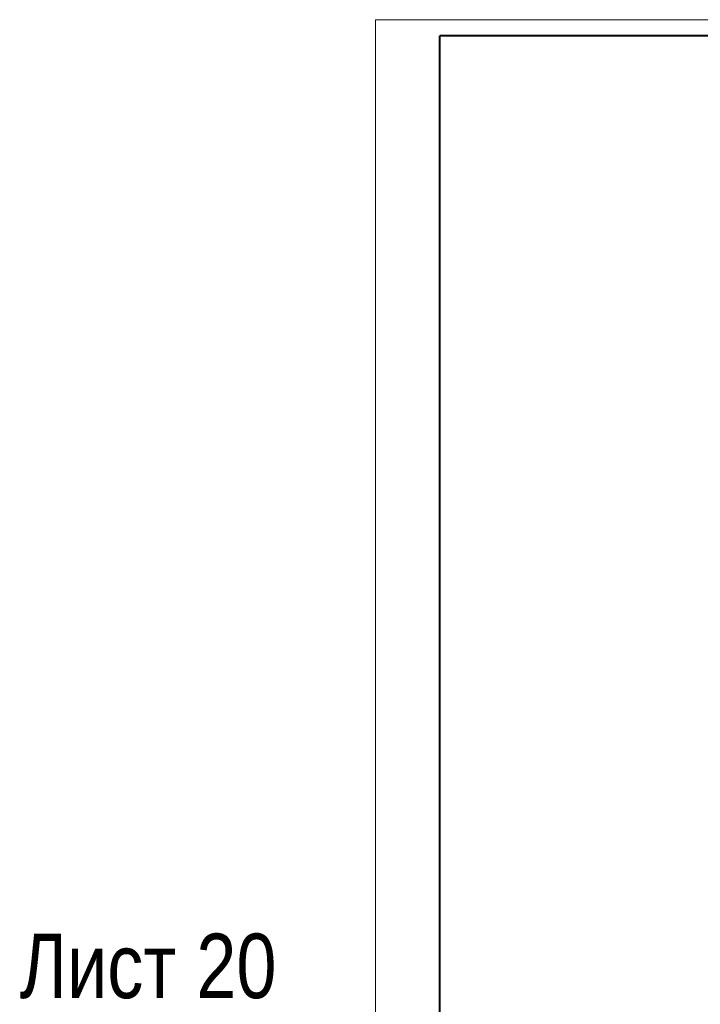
# Model space of a CAD drawing. Header units: millimetres. Extents: x 65947 to 286954, y -29687 to 89113.
# Tile 7 of 25: x 65947 to 108158, y 28041 to 89113. Entities that reach past the tile are written whole.
import ezdxf

# ---------------------------------------------------------------- set-up
doc = ezdxf.new("R2010")
doc.units = ezdxf.units.MM
for name, color, linetype, lineweight in [('СК-200-Р(амка)', 7, 'Continuous', 40), ('СК-210-Р-РАМКА ЛИНИИ ТОНКИЕ', 7, 'Continuous', 15), ('СК-220-Р-РАМКА ТЕКСТ', 7, 'Continuous', 15)]:
    doc.layers.add(name, color=color, linetype=linetype, lineweight=lineweight)
doc.styles.add('RUSS', font='arial.ttf', dxfattribs={"width": 0.8})

msp = doc.modelspace()

# ---------------------------------------------------------------- linework, layer by layer
at = {"layer": 'СК-200-Р(амка)'}
for p in [(171012.7, 88113.3), (92012.7, -28686.7)]:
    msp.add_line(p, (92012.7, 88113.3), dxfattribs=at)
at = {"layer": 'СК-210-Р-РАМКА ЛИНИИ ТОНКИЕ'}
for p, q in [((88012.7, 89113.3), (172012.7, 89113.3)), ((88012.7, -29686.7), (88012.7, 89113.3))]:
    msp.add_line(p, q, dxfattribs=at)

# ---------------------------------------------------------------- texts
at = {"layer": 'СК-220-Р-РАМКА ТЕКСТ', "color": 7, "style": 'RUSS', "width": 0.8}
msp.add_text('Лист 20', height=4000, dxfattribs=at).set_placement((65947.1, 28422.4))

doc.saveas('drawing.dxf')
